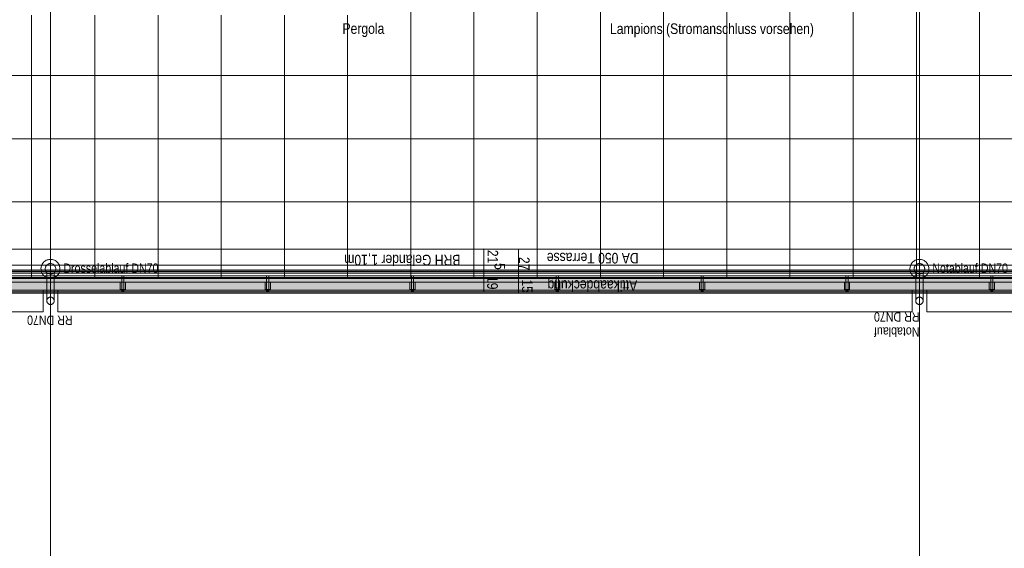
# Model space of a CAD drawing. Extents: x -620 to 300, y 62 to 1112.
# Tile 60 of 200: x -297 to -110, y 163 to 263. Entities that reach past the tile are written whole.
import ezdxf
from ezdxf.lldxf.tags import DXFTag

# ---------------------------------------------------------------- set-up
doc = ezdxf.new("R2010")
doc.units = 0
doc.layers.get('0').update_dxf_attribs({"lineweight": 13})
for name, color, linetype, lineweight, true_color in [('00_E_ST_Handlaufleuchte–Handlauf-Position', 7, 'Continuous', 5, 0x0000b2), ('30 -33 Aussenwände- 7 Fassade_ Elemente', 7, 'Continuous', 9, 0x00aacc), ('30 -34 Innenwände- 6 Elemente', 7, 'Continuous', 9, 0xff6633), ('30 -36 Dächer- 3 Dachbeläge', 7, 'Continuous', 15, 0x9999ff), ('30 -36 Dächer- 4 Dachbekleidungen', 7, 'Continuous', 9, 0xccccff), ('60- 61 allgemeine Ausstattung- 4 Terrassen', 9, 'Continuous', 9, 0x808080), ('70 -72 Beschriftung- 1 Beschriftung allgemein', 7, 'Continuous', 9, 0xff6633), ('70 -76 Bemaßung- 2 Allgemein', 9, 'Continuous', 5, 0x808080)]:
    doc.layers.add(name, color=color, linetype=linetype, lineweight=lineweight, true_color=true_color)
for name, color, linetype, lineweight in [('40 -41 Abwasser_Wasser_Gas- 1 Abwasser + sanitäre Anlagen', 7, 'Continuous', 9), ('40 -41 Abwasser_Wasser_Gas- 2 Wasser-1', 7, 'Continuous', 15), ('70 -71 Achsen- 1 Gebäudeachsen', 7, 'STRICHPUNKT2-A06CPVM0L0', 18)]:
    doc.layers.add(name, color=color, linetype=linetype, lineweight=lineweight)
doc.styles.get("Standard").update_dxf_attribs({"font": 'ARIALN.TTF'})
tags = doc.linetypes.add('grob-A06CPVLVL0', pattern=[14, 3, -8, 3]).pattern_tags.tags
tags[8:9] = [DXFTag(74, 4), DXFTag(75, 0), DXFTag(340, '0'), DXFTag(46, 0.0), DXFTag(50, 0.0), DXFTag(44, 0.0), DXFTag(45, 0.0)]
tags[6:7] = [DXFTag(74, 4), DXFTag(75, 0), DXFTag(340, '0'), DXFTag(46, 0.0), DXFTag(50, 0.0), DXFTag(44, 0.0), DXFTag(45, 0.0)]
tags[4:5] = [DXFTag(74, 4), DXFTag(75, 0), DXFTag(340, '0'), DXFTag(46, 0.0), DXFTag(50, 0.0), DXFTag(44, 0.0), DXFTag(45, 0.0)]
tags = doc.linetypes.add('STRICHPUNKT2-A06CPVM0L0', pattern=[12.7, 6.35, -3.175, 0, -3.175]).pattern_tags.tags
tags[10:11] = [DXFTag(74, 4), DXFTag(75, 0), DXFTag(340, '0'), DXFTag(46, 0.0), DXFTag(50, 0.0), DXFTag(44, 0.0), DXFTag(45, 0.0)]
tags[8:9] = [DXFTag(74, 4), DXFTag(75, 0), DXFTag(340, '0'), DXFTag(46, 0.0), DXFTag(50, 0.0), DXFTag(44, 0.0), DXFTag(45, 0.0)]
tags[6:7] = [DXFTag(74, 4), DXFTag(75, 0), DXFTag(340, '0'), DXFTag(46, 0.0), DXFTag(50, 0.0), DXFTag(44, 0.0), DXFTag(45, 0.0)]
tags[4:5] = [DXFTag(74, 4), DXFTag(75, 0), DXFTag(340, '0'), DXFTag(46, 0.0), DXFTag(50, 0.0), DXFTag(44, 0.0), DXFTag(45, 0.0)]

# ---------------------------------------------------------------- blocks, each defined once
blk = doc.blocks.new('Referenz-A06CPVM1L0')
at = {"layer": '30 -33 Aussenwände- 7 Fassade_ Elemente', "color": 0, "linetype": 'Continuous', "ltscale": 0.13}
for p, q in [((46.62, 211.81), (-463.98, 211.81)), ((-454.78, 211.81), (-292.58, 211.81)), ((-292.58, 211.81), (-292.58, 207.67)), ((-289.78, 211.81), (-127.58, 211.81)), ((-289.78, 207.67), (-289.78, 211.81)), ((-127.58, 211.81), (-127.58, 207.67)), ((-124.78, 211.81), (37.42, 211.81)), ((-124.78, 207.67), (-124.78, 211.81)), ((-292.58, 207.67), (-454.78, 207.67)), ((-127.58, 207.67), (-289.78, 207.67)), ((37.42, 207.67), (-124.78, 207.67))]:
    blk.add_line(p, q, dxfattribs=at)
at = {"layer": '30 -34 Innenwände- 6 Elemente', "color": 0, "linetype": 'Continuous', "ltscale": 0.13}
for p, q in [((-460.78, 215.01), (43.42, 215.01)), ((42.82, 215.61), (-460.18, 215.61)), ((44.42, 214.01), (-461.78, 214.01)), ((-463.98, 211.81), (46.62, 211.81))]:
    blk.add_line(p, q, dxfattribs=at)
at = {"layer": '30 -36 Dächer- 3 Dachbeläge', "color": 0, "linetype": 'Continuous', "ltscale": 0.15}
for p, q in [((44.22, 214.21), (-461.58, 214.21)), ((-464.58, 211.21), (47.22, 211.21))]:
    blk.add_line(p, q, dxfattribs=at)
at = {"layer": '30 -36 Dächer- 3 Dachbeläge', "color": 0, "lineweight": 9}
for p, q in [((-277.23, 211.91), (-277.63, 211.91)), ((-277.63, 211.91), (-277.63, 211.51)), ((-277.23, 211.51), (-277.23, 211.91)), ((-249.73, 211.91), (-250.13, 211.91)), ((-250.13, 211.91), (-250.13, 211.51)), ((-249.73, 211.51), (-249.73, 211.91)), ((-222.23, 211.91), (-222.63, 211.91)), ((-222.63, 211.91), (-222.63, 211.51)), ((-222.23, 211.51), (-222.23, 211.91)), ((-194.73, 211.91), (-195.13, 211.91)), ((-195.13, 211.91), (-195.13, 211.51)), ((-194.73, 211.51), (-194.73, 211.91)), ((-167.23, 211.91), (-167.63, 211.91)), ((-167.63, 211.91), (-167.63, 211.51)), ((-167.23, 211.51), (-167.23, 211.91)), ((-139.73, 211.91), (-140.13, 211.91)), ((-140.13, 211.91), (-140.13, 211.51)), ((-139.73, 211.51), (-139.73, 211.91)), ((-112.23, 211.91), (-112.63, 211.91)), ((-112.63, 211.91), (-112.63, 211.51)), ((-112.23, 211.51), (-112.23, 211.91))]:
    blk.add_line(p, q, dxfattribs=at)
at = {"layer": '30 -36 Dächer- 3 Dachbeläge', "color": 0, "lineweight": 0}
for points in [[(-461.58, 211.21), (-461.58, 214.21), (44.22, 211.21)], [(44.22, 211.21), (-461.58, 214.21), (44.22, 214.21)], [(-277.63, 211.91), (-277.23, 211.91), (-277.63, 211.51)], [(-277.63, 211.51), (-277.23, 211.91), (-277.23, 211.51)], [(-250.13, 211.91), (-249.73, 211.91), (-250.13, 211.51)], [(-250.13, 211.51), (-249.73, 211.91), (-249.73, 211.51)], [(-222.63, 211.91), (-222.23, 211.91), (-222.63, 211.51)], [(-222.63, 211.51), (-222.23, 211.91), (-222.23, 211.51)], [(-195.13, 211.91), (-194.73, 211.91), (-195.13, 211.51)], [(-195.13, 211.51), (-194.73, 211.91), (-194.73, 211.51)], [(-167.63, 211.91), (-167.23, 211.91), (-167.63, 211.51)], [(-167.63, 211.51), (-167.23, 211.91), (-167.23, 211.51)], [(-140.13, 211.91), (-139.73, 211.91), (-140.13, 211.51)], [(-140.13, 211.51), (-139.73, 211.91), (-139.73, 211.51)], [(-112.63, 211.91), (-112.23, 211.91), (-112.63, 211.51)], [(-112.63, 211.51), (-112.23, 211.91), (-112.23, 211.51)]]:
    blk.add_solid(points, dxfattribs=at)
at = {"layer": '30 -36 Dächer- 4 Dachbekleidungen', "color": 0, "linetype": 'Continuous', "ltscale": 0.13}
for p, q in [((43.12, 215.31), (-460.48, 215.31)), ((45.12, 213.31), (-462.48, 213.31)), ((-461.28, 214.51), (43.92, 214.51)), ((-277.93, 213.31), (-277.93, 211.91)), ((-277.23, 214.51), (-277.63, 214.51)), ((-277.63, 214.51), (-277.63, 213.31)), ((-277.63, 211.91), (-277.63, 213.31)), ((-277.23, 213.31), (-277.23, 214.51)), ((-277.23, 213.31), (-277.23, 211.91)), ((-276.93, 213.31), (-276.93, 211.91)), ((-250.43, 213.31), (-250.43, 211.91)), ((-249.73, 214.51), (-250.13, 214.51)), ((-250.13, 214.51), (-250.13, 213.31)), ((-250.13, 211.91), (-250.13, 213.31)), ((-249.73, 213.31), (-249.73, 214.51)), ((-249.73, 213.31), (-249.73, 211.91)), ((-249.43, 213.31), (-249.43, 211.91)), ((-222.93, 213.31), (-222.93, 211.91)), ((-222.23, 214.51), (-222.63, 214.51)), ((-222.63, 214.51), (-222.63, 213.31)), ((-222.63, 211.91), (-222.63, 213.31)), ((-222.23, 213.31), (-222.23, 214.51)), ((-222.23, 213.31), (-222.23, 211.91)), ((-221.93, 213.31), (-221.93, 211.91)), ((-195.43, 213.31), (-195.43, 211.91)), ((-194.73, 214.51), (-195.13, 214.51)), ((-195.13, 214.51), (-195.13, 213.31)), ((-195.13, 211.91), (-195.13, 213.31)), ((-194.73, 213.31), (-194.73, 214.51)), ((-194.73, 213.31), (-194.73, 211.91)), ((-194.43, 213.31), (-194.43, 211.91)), ((-167.93, 213.31), (-167.93, 211.91)), ((-167.23, 214.51), (-167.63, 214.51)), ((-167.63, 214.51), (-167.63, 213.31)), ((-167.63, 211.91), (-167.63, 213.31)), ((-167.23, 213.31), (-167.23, 214.51)), ((-167.23, 213.31), (-167.23, 211.91)), ((-166.93, 213.31), (-166.93, 211.91)), ((-140.43, 213.31), (-140.43, 211.91)), ((-139.73, 214.51), (-140.13, 214.51)), ((-140.13, 214.51), (-140.13, 213.31)), ((-140.13, 211.91), (-140.13, 213.31)), ((-139.73, 213.31), (-139.73, 214.51)), ((-139.73, 213.31), (-139.73, 211.91)), ((-139.43, 213.31), (-139.43, 211.91)), ((-112.93, 213.31), (-112.93, 211.91)), ((-112.23, 214.51), (-112.63, 214.51)), ((-112.63, 214.51), (-112.63, 213.31)), ((-112.63, 211.91), (-112.63, 213.31)), ((-112.23, 213.31), (-112.23, 214.51)), ((-112.23, 213.31), (-112.23, 211.91)), ((-111.93, 213.31), (-111.93, 211.91)), ((-464.28, 211.51), (46.92, 211.51)), ((-277.93, 211.91), (-277.63, 211.91)), ((-277.23, 211.91), (-277.63, 211.91)), ((-276.93, 211.91), (-277.23, 211.91)), ((-250.43, 211.91), (-250.13, 211.91)), ((-249.73, 211.91), (-250.13, 211.91)), ((-249.43, 211.91), (-249.73, 211.91)), ((-222.93, 211.91), (-222.63, 211.91)), ((-222.23, 211.91), (-222.63, 211.91)), ((-221.93, 211.91), (-222.23, 211.91)), ((-195.43, 211.91), (-195.13, 211.91)), ((-194.73, 211.91), (-195.13, 211.91)), ((-194.43, 211.91), (-194.73, 211.91)), ((-167.93, 211.91), (-167.63, 211.91)), ((-167.23, 211.91), (-167.63, 211.91)), ((-166.93, 211.91), (-167.23, 211.91)), ((-140.43, 211.91), (-140.13, 211.91)), ((-139.73, 211.91), (-140.13, 211.91)), ((-139.43, 211.91), (-139.73, 211.91)), ((-112.93, 211.91), (-112.63, 211.91)), ((-112.23, 211.91), (-112.63, 211.91)), ((-111.93, 211.91), (-112.23, 211.91))]:
    blk.add_line(p, q, dxfattribs=at)
at = {"layer": '40 -41 Abwasser_Wasser_Gas- 1 Abwasser + sanitäre Anlagen', "color": 0, "linetype": 'grob-A06CPVLVL0', "ltscale": 0.13}
for p, q in [((-291.18, 220.93), (-291.18, 215.84)), ((-126.18, 220.93), (-126.18, 215.84)), ((-291.88, 215.13), (-291.88, 209.77)), ((-290.48, 215.13), (-290.48, 209.77)), ((-126.88, 215.13), (-126.88, 209.77)), ((-125.48, 215.13), (-125.48, 209.77))]:
    blk.add_line(p, q, dxfattribs=at)
at = {"layer": '40 -41 Abwasser_Wasser_Gas- 1 Abwasser + sanitäre Anlagen', "color": 0, "linetype": 'Continuous', "lineweight": 5, "ltscale": 0.13}
for p, q in [((-291.18, 215.84), (-291.19, 215.9)), ((-291.19, 215.9), (-291.16, 215.9)), ((-291.16, 215.9), (-291.18, 215.84)), ((-126.18, 215.84), (-126.19, 215.9)), ((-126.19, 215.9), (-126.16, 215.9)), ((-126.16, 215.9), (-126.18, 215.84))]:
    blk.add_line(p, q, dxfattribs=at)
at = {"layer": '40 -41 Abwasser_Wasser_Gas- 1 Abwasser + sanitäre Anlagen', "color": 0, "lineweight": 0}
for points in [[(-291.18, 215.84), (-291.19, 215.9), (-291.18, 215.9)], [(-291.18, 215.84), (-291.18, 215.9), (-291.16, 215.9)], [(-126.18, 215.84), (-126.19, 215.9), (-126.18, 215.9)], [(-126.18, 215.84), (-126.18, 215.9), (-126.16, 215.9)]]:
    blk.add_solid(points, dxfattribs=at)
at = {"layer": '40 -41 Abwasser_Wasser_Gas- 2 Wasser-1', "color": 0, "linetype": 'Continuous', "ltscale": 0.15}
for p, q in [((-291.18, 215.84), (-291.18, 219.68)), ((-126.18, 215.84), (-126.18, 219.68)), ((-292.74, 216.74), (-292.64, 216.89)), ((-292.64, 216.89), (-292.53, 217.03)), ((-292.53, 217.03), (-292.41, 217.15)), ((-292.41, 217.15), (-292.27, 217.27)), ((-292.27, 217.27), (-292.13, 217.37)), ((-292.13, 217.37), (-291.97, 217.46)), ((-291.97, 217.46), (-291.81, 217.53)), ((-291.81, 217.53), (-291.64, 217.58)), ((-291.64, 217.58), (-291.47, 217.62)), ((-291.47, 217.62), (-291.29, 217.64)), ((-291.29, 217.64), (-291.12, 217.64)), ((-291.12, 217.64), (-290.94, 217.63)), ((-290.94, 217.63), (-290.77, 217.59)), ((-290.77, 217.59), (-290.6, 217.55)), ((-290.6, 217.55), (-290.43, 217.48)), ((-290.43, 217.48), (-290.28, 217.4)), ((-290.28, 217.4), (-290.13, 217.3)), ((-290.13, 217.3), (-289.99, 217.19)), ((-289.99, 217.19), (-289.86, 217.07)), ((-289.86, 217.07), (-289.75, 216.94)), ((-289.75, 216.94), (-289.65, 216.79)), ((-127.74, 216.74), (-127.64, 216.89)), ((-127.64, 216.89), (-127.53, 217.03)), ((-127.53, 217.03), (-127.41, 217.15)), ((-127.41, 217.15), (-127.27, 217.27)), ((-127.27, 217.27), (-127.13, 217.37)), ((-127.13, 217.37), (-126.97, 217.46)), ((-126.97, 217.46), (-126.81, 217.53)), ((-126.81, 217.53), (-126.64, 217.58)), ((-126.64, 217.58), (-126.47, 217.62)), ((-126.47, 217.62), (-126.29, 217.64)), ((-126.29, 217.64), (-126.12, 217.64)), ((-126.12, 217.64), (-125.94, 217.63)), ((-125.94, 217.63), (-125.77, 217.59)), ((-125.77, 217.59), (-125.6, 217.55)), ((-125.6, 217.55), (-125.43, 217.48)), ((-125.43, 217.48), (-125.28, 217.4)), ((-125.28, 217.4), (-125.13, 217.3)), ((-125.13, 217.3), (-124.99, 217.19)), ((-124.99, 217.19), (-124.86, 217.07)), ((-124.86, 217.07), (-124.75, 216.94)), ((-124.75, 216.94), (-124.65, 216.79)), ((-292.98, 215.9), (-292.96, 216.08)), ((-292.97, 215.72), (-292.98, 215.9)), ((-292.95, 215.55), (-292.97, 215.72)), ((-292.96, 216.08), (-292.93, 216.25)), ((-292.91, 215.38), (-292.95, 215.55)), ((-292.93, 216.25), (-292.88, 216.42)), ((-292.86, 215.21), (-292.91, 215.38)), ((-292.88, 216.42), (-292.82, 216.58)), ((-292.79, 215.04), (-292.86, 215.21)), ((-292.82, 216.58), (-292.74, 216.74)), ((-292.7, 214.89), (-292.79, 215.04)), ((-292.18, 215.87), (-292.17, 215.97)), ((-292.17, 215.78), (-292.18, 215.87)), ((-292.17, 215.97), (-292.15, 216.07)), ((-292.16, 215.68), (-292.17, 215.78)), ((-292.14, 215.58), (-292.16, 215.68)), ((-292.15, 216.07), (-292.12, 216.16)), ((-292.11, 215.49), (-292.14, 215.58)), ((-292.12, 216.16), (-292.09, 216.25)), ((-292.07, 215.4), (-292.11, 215.49)), ((-292.09, 216.25), (-292.04, 216.34)), ((-292.03, 215.31), (-292.07, 215.4)), ((-292.04, 216.34), (-291.99, 216.42)), ((-291.97, 215.23), (-292.03, 215.31)), ((-291.99, 216.42), (-291.93, 216.5)), ((-291.91, 215.16), (-291.97, 215.23)), ((-291.93, 216.5), (-291.86, 216.57)), ((-291.84, 215.09), (-291.91, 215.16)), ((-291.86, 216.57), (-291.79, 216.63)), ((-291.76, 215.03), (-291.84, 215.09)), ((-291.79, 216.63), (-291.7, 216.69)), ((-291.68, 214.97), (-291.76, 215.03)), ((-291.7, 216.69), (-291.62, 216.74)), ((-291.62, 216.74), (-291.53, 216.78)), ((-291.53, 216.78), (-291.44, 216.81)), ((-291.44, 216.81), (-291.34, 216.83)), ((-291.34, 216.83), (-291.24, 216.84)), ((-291.24, 216.84), (-291.14, 216.84)), ((-291.14, 216.84), (-291.05, 216.83)), ((-291.05, 216.83), (-290.95, 216.81)), ((-290.95, 216.81), (-290.85, 216.79)), ((-290.85, 216.79), (-290.76, 216.75)), ((-290.76, 216.75), (-290.68, 216.71)), ((-290.68, 216.71), (-290.59, 216.65)), ((-290.57, 215.05), (-290.65, 214.99)), ((-290.59, 216.65), (-290.52, 216.59)), ((-290.49, 215.11), (-290.57, 215.05)), ((-290.52, 216.59), (-290.45, 216.52)), ((-290.42, 215.18), (-290.49, 215.11)), ((-290.45, 216.52), (-290.38, 216.45)), ((-290.36, 215.26), (-290.42, 215.18)), ((-290.38, 216.45), (-290.33, 216.37)), ((-290.31, 215.34), (-290.36, 215.26)), ((-290.33, 216.37), (-290.28, 216.28)), ((-290.27, 215.43), (-290.31, 215.34)), ((-290.28, 216.28), (-290.24, 216.19)), ((-290.23, 215.52), (-290.27, 215.43)), ((-290.24, 216.19), (-290.21, 216.1)), ((-290.2, 215.61), (-290.23, 215.52)), ((-290.21, 216.1), (-290.19, 216)), ((-290.18, 215.71), (-290.2, 215.61)), ((-290.19, 216), (-290.18, 215.91)), ((-290.18, 215.91), (-290.18, 215.81)), ((-290.18, 215.81), (-290.18, 215.71)), ((-289.65, 216.79), (-289.56, 216.64)), ((-289.54, 215.1), (-289.62, 214.94)), ((-289.56, 216.64), (-289.49, 216.48)), ((-289.47, 215.26), (-289.54, 215.1)), ((-289.49, 216.48), (-289.44, 216.31)), ((-289.42, 215.43), (-289.47, 215.26)), ((-289.44, 216.31), (-289.4, 216.13)), ((-289.39, 215.61), (-289.42, 215.43)), ((-289.4, 216.13), (-289.38, 215.96)), ((-289.38, 215.78), (-289.39, 215.61)), ((-289.38, 215.96), (-289.38, 215.78)), ((-127.98, 215.9), (-127.96, 216.08)), ((-127.97, 215.72), (-127.98, 215.9)), ((-127.95, 215.55), (-127.97, 215.72)), ((-127.96, 216.08), (-127.93, 216.25)), ((-127.91, 215.38), (-127.95, 215.55)), ((-127.93, 216.25), (-127.88, 216.42)), ((-127.86, 215.21), (-127.91, 215.38)), ((-127.88, 216.42), (-127.82, 216.58)), ((-127.79, 215.04), (-127.86, 215.21)), ((-127.82, 216.58), (-127.74, 216.74)), ((-127.7, 214.89), (-127.79, 215.04)), ((-127.18, 215.87), (-127.17, 215.97)), ((-127.17, 215.78), (-127.18, 215.87)), ((-127.17, 215.97), (-127.15, 216.07)), ((-127.16, 215.68), (-127.17, 215.78)), ((-127.14, 215.58), (-127.16, 215.68)), ((-127.15, 216.07), (-127.12, 216.16)), ((-127.11, 215.49), (-127.14, 215.58)), ((-127.12, 216.16), (-127.09, 216.25)), ((-127.07, 215.4), (-127.11, 215.49)), ((-127.09, 216.25), (-127.04, 216.34)), ((-127.03, 215.31), (-127.07, 215.4)), ((-127.04, 216.34), (-126.99, 216.42)), ((-126.97, 215.23), (-127.03, 215.31)), ((-126.99, 216.42), (-126.93, 216.5)), ((-126.91, 215.16), (-126.97, 215.23)), ((-126.93, 216.5), (-126.86, 216.57)), ((-126.84, 215.09), (-126.91, 215.16)), ((-126.86, 216.57), (-126.79, 216.63)), ((-126.76, 215.03), (-126.84, 215.09)), ((-126.79, 216.63), (-126.7, 216.69)), ((-126.68, 214.97), (-126.76, 215.03)), ((-126.7, 216.69), (-126.62, 216.74)), ((-126.62, 216.74), (-126.53, 216.78)), ((-126.53, 216.78), (-126.44, 216.81)), ((-126.44, 216.81), (-126.34, 216.83)), ((-126.34, 216.83), (-126.24, 216.84)), ((-126.24, 216.84), (-126.14, 216.84)), ((-126.14, 216.84), (-126.05, 216.83)), ((-126.05, 216.83), (-125.95, 216.81)), ((-125.95, 216.81), (-125.85, 216.79)), ((-125.85, 216.79), (-125.76, 216.75)), ((-125.76, 216.75), (-125.68, 216.71)), ((-125.68, 216.71), (-125.59, 216.65)), ((-125.57, 215.05), (-125.65, 214.99)), ((-125.59, 216.65), (-125.52, 216.59)), ((-125.49, 215.11), (-125.57, 215.05)), ((-125.52, 216.59), (-125.45, 216.52)), ((-125.42, 215.18), (-125.49, 215.11)), ((-125.45, 216.52), (-125.38, 216.45)), ((-125.36, 215.26), (-125.42, 215.18)), ((-125.38, 216.45), (-125.33, 216.37)), ((-125.31, 215.34), (-125.36, 215.26)), ((-125.33, 216.37), (-125.28, 216.28)), ((-125.27, 215.43), (-125.31, 215.34)), ((-125.28, 216.28), (-125.24, 216.19)), ((-125.23, 215.52), (-125.27, 215.43)), ((-125.24, 216.19), (-125.21, 216.1)), ((-125.2, 215.61), (-125.23, 215.52)), ((-125.21, 216.1), (-125.19, 216)), ((-125.18, 215.71), (-125.2, 215.61)), ((-125.19, 216), (-125.18, 215.91)), ((-125.18, 215.91), (-125.18, 215.81)), ((-125.18, 215.81), (-125.18, 215.71)), ((-124.65, 216.79), (-124.56, 216.64)), ((-124.54, 215.1), (-124.62, 214.94)), ((-124.56, 216.64), (-124.49, 216.48)), ((-124.47, 215.26), (-124.54, 215.1)), ((-124.49, 216.48), (-124.44, 216.31)), ((-124.42, 215.43), (-124.47, 215.26)), ((-124.44, 216.31), (-124.4, 216.13)), ((-124.39, 215.61), (-124.42, 215.43)), ((-124.4, 216.13), (-124.38, 215.96)), ((-124.38, 215.78), (-124.39, 215.61)), ((-124.38, 215.96), (-124.38, 215.78)), ((-292.6, 214.75), (-292.7, 214.89)), ((-292.49, 214.61), (-292.6, 214.75)), ((-292.36, 214.49), (-292.49, 214.61)), ((-292.22, 214.38), (-292.36, 214.49)), ((-292.08, 214.28), (-292.22, 214.38)), ((-291.92, 214.2), (-292.08, 214.28)), ((-291.75, 214.14), (-291.92, 214.2)), ((-291.59, 214.09), (-291.75, 214.14)), ((-291.59, 214.93), (-291.68, 214.97)), ((-291.5, 214.89), (-291.59, 214.93)), ((-291.41, 214.06), (-291.59, 214.09)), ((-291.4, 214.87), (-291.5, 214.89)), ((-291.24, 214.04), (-291.41, 214.06)), ((-291.31, 214.85), (-291.4, 214.87)), ((-291.21, 214.84), (-291.31, 214.85)), ((-291.06, 214.04), (-291.24, 214.04)), ((-291.11, 214.84), (-291.21, 214.84)), ((-291.01, 214.85), (-291.11, 214.84)), ((-290.88, 214.07), (-291.06, 214.04)), ((-290.92, 214.88), (-291.01, 214.85)), ((-290.82, 214.91), (-290.92, 214.88)), ((-290.71, 214.1), (-290.88, 214.07)), ((-290.73, 214.94), (-290.82, 214.91)), ((-290.65, 214.99), (-290.73, 214.94)), ((-290.54, 214.16), (-290.71, 214.1)), ((-290.38, 214.23), (-290.54, 214.16)), ((-290.23, 214.31), (-290.38, 214.23)), ((-290.08, 214.41), (-290.23, 214.31)), ((-289.95, 214.53), (-290.08, 214.41)), ((-289.82, 214.65), (-289.95, 214.53)), ((-289.71, 214.79), (-289.82, 214.65)), ((-289.62, 214.94), (-289.71, 214.79)), ((-127.6, 214.75), (-127.7, 214.89)), ((-127.49, 214.61), (-127.6, 214.75)), ((-127.36, 214.49), (-127.49, 214.61)), ((-127.22, 214.38), (-127.36, 214.49)), ((-127.08, 214.28), (-127.22, 214.38)), ((-126.92, 214.2), (-127.08, 214.28)), ((-126.75, 214.14), (-126.92, 214.2)), ((-126.59, 214.09), (-126.75, 214.14)), ((-126.59, 214.93), (-126.68, 214.97)), ((-126.5, 214.89), (-126.59, 214.93)), ((-126.41, 214.06), (-126.59, 214.09)), ((-126.4, 214.87), (-126.5, 214.89)), ((-126.24, 214.04), (-126.41, 214.06)), ((-126.31, 214.85), (-126.4, 214.87)), ((-126.21, 214.84), (-126.31, 214.85)), ((-126.06, 214.04), (-126.24, 214.04)), ((-126.11, 214.84), (-126.21, 214.84)), ((-126.01, 214.85), (-126.11, 214.84)), ((-125.88, 214.07), (-126.06, 214.04)), ((-125.92, 214.88), (-126.01, 214.85)), ((-125.82, 214.91), (-125.92, 214.88)), ((-125.71, 214.1), (-125.88, 214.07)), ((-125.73, 214.94), (-125.82, 214.91)), ((-125.65, 214.99), (-125.73, 214.94)), ((-125.54, 214.16), (-125.71, 214.1)), ((-125.38, 214.23), (-125.54, 214.16)), ((-125.23, 214.31), (-125.38, 214.23)), ((-125.08, 214.41), (-125.23, 214.31)), ((-124.95, 214.53), (-125.08, 214.41)), ((-124.82, 214.65), (-124.95, 214.53)), ((-124.71, 214.79), (-124.82, 214.65)), ((-124.62, 214.94), (-124.71, 214.79)), ((-291.88, 209.8), (-291.87, 209.87)), ((-291.88, 209.8), (-291.87, 209.87)), ((-291.87, 209.73), (-291.88, 209.8)), ((-291.87, 209.73), (-291.88, 209.8)), ((-291.87, 209.87), (-291.86, 209.93)), ((-291.87, 209.87), (-291.86, 209.93)), ((-291.87, 209.66), (-291.87, 209.73)), ((-291.87, 209.66), (-291.87, 209.73)), ((-291.85, 209.59), (-291.87, 209.66)), ((-291.85, 209.59), (-291.87, 209.66)), ((-291.86, 209.93), (-291.84, 210)), ((-291.86, 209.93), (-291.84, 210)), ((-291.83, 209.53), (-291.85, 209.59)), ((-291.83, 209.53), (-291.85, 209.59)), ((-291.84, 210), (-291.81, 210.06)), ((-291.84, 210), (-291.81, 210.06)), ((-291.8, 209.46), (-291.83, 209.53)), ((-291.8, 209.46), (-291.83, 209.53)), ((-291.81, 210.06), (-291.78, 210.12)), ((-291.81, 210.06), (-291.78, 210.12)), ((-291.77, 209.4), (-291.8, 209.46)), ((-291.77, 209.4), (-291.8, 209.46)), ((-291.78, 210.12), (-291.75, 210.18)), ((-291.78, 210.12), (-291.75, 210.18)), ((-291.73, 209.35), (-291.77, 209.4)), ((-291.73, 209.35), (-291.77, 209.4)), ((-291.75, 210.18), (-291.7, 210.24)), ((-291.75, 210.18), (-291.7, 210.24)), ((-291.7, 210.24), (-291.65, 210.28)), ((-291.7, 210.24), (-291.65, 210.28)), ((-291.65, 210.28), (-291.6, 210.33)), ((-291.65, 210.28), (-291.6, 210.33)), ((-291.6, 210.33), (-291.55, 210.37)), ((-291.6, 210.33), (-291.55, 210.37)), ((-291.55, 210.37), (-291.49, 210.4)), ((-291.55, 210.37), (-291.49, 210.4)), ((-291.49, 210.4), (-291.42, 210.43)), ((-291.49, 210.4), (-291.42, 210.43)), ((-291.42, 210.43), (-291.36, 210.45)), ((-291.42, 210.43), (-291.36, 210.45)), ((-291.36, 210.45), (-291.29, 210.46)), ((-291.36, 210.45), (-291.29, 210.46)), ((-291.29, 210.46), (-291.22, 210.47)), ((-291.29, 210.46), (-291.22, 210.47)), ((-291.22, 210.47), (-291.15, 210.47)), ((-291.22, 210.47), (-291.15, 210.47)), ((-291.15, 210.47), (-291.08, 210.47)), ((-291.15, 210.47), (-291.08, 210.47)), ((-291.08, 210.47), (-291.02, 210.46)), ((-291.08, 210.47), (-291.02, 210.46)), ((-291.02, 210.46), (-290.95, 210.44)), ((-291.02, 210.46), (-290.95, 210.44)), ((-290.95, 210.44), (-290.89, 210.41)), ((-290.95, 210.44), (-290.89, 210.41)), ((-290.89, 210.41), (-290.83, 210.38)), ((-290.89, 210.41), (-290.83, 210.38)), ((-290.83, 210.38), (-290.77, 210.34)), ((-290.83, 210.38), (-290.77, 210.34)), ((-290.77, 210.34), (-290.71, 210.3)), ((-290.77, 210.34), (-290.71, 210.3)), ((-290.71, 210.3), (-290.67, 210.25)), ((-290.71, 210.3), (-290.67, 210.25)), ((-290.67, 210.25), (-290.62, 210.2)), ((-290.67, 210.25), (-290.62, 210.2)), ((-290.62, 210.2), (-290.58, 210.14)), ((-290.62, 210.2), (-290.58, 210.14)), ((-290.57, 209.42), (-290.61, 209.37)), ((-290.57, 209.42), (-290.61, 209.37)), ((-290.58, 210.14), (-290.55, 210.08)), ((-290.58, 210.14), (-290.55, 210.08)), ((-290.54, 209.48), (-290.57, 209.42)), ((-290.54, 209.48), (-290.57, 209.42)), ((-290.55, 210.08), (-290.52, 210.02)), ((-290.55, 210.08), (-290.52, 210.02)), ((-290.51, 209.55), (-290.54, 209.48)), ((-290.51, 209.55), (-290.54, 209.48)), ((-290.52, 210.02), (-290.5, 209.95)), ((-290.52, 210.02), (-290.5, 209.95)), ((-290.49, 209.61), (-290.51, 209.55)), ((-290.49, 209.61), (-290.51, 209.55)), ((-290.5, 209.95), (-290.49, 209.89)), ((-290.5, 209.95), (-290.49, 209.89)), ((-290.49, 209.89), (-290.48, 209.82)), ((-290.49, 209.89), (-290.48, 209.82)), ((-290.48, 209.68), (-290.49, 209.61)), ((-290.48, 209.68), (-290.49, 209.61)), ((-290.48, 209.82), (-290.48, 209.75)), ((-290.48, 209.82), (-290.48, 209.75)), ((-290.48, 209.75), (-290.48, 209.68)), ((-290.48, 209.75), (-290.48, 209.68)), ((-126.88, 209.8), (-126.87, 209.87)), ((-126.88, 209.8), (-126.87, 209.87)), ((-126.87, 209.73), (-126.88, 209.8)), ((-126.87, 209.73), (-126.88, 209.8)), ((-126.87, 209.87), (-126.86, 209.93)), ((-126.87, 209.87), (-126.86, 209.93)), ((-126.87, 209.66), (-126.87, 209.73)), ((-126.87, 209.66), (-126.87, 209.73)), ((-126.85, 209.59), (-126.87, 209.66)), ((-126.85, 209.59), (-126.87, 209.66)), ((-126.86, 209.93), (-126.84, 210)), ((-126.86, 209.93), (-126.84, 210)), ((-126.83, 209.53), (-126.85, 209.59)), ((-126.83, 209.53), (-126.85, 209.59)), ((-126.84, 210), (-126.81, 210.06)), ((-126.84, 210), (-126.81, 210.06)), ((-126.8, 209.46), (-126.83, 209.53)), ((-126.8, 209.46), (-126.83, 209.53)), ((-126.81, 210.06), (-126.78, 210.12)), ((-126.81, 210.06), (-126.78, 210.12)), ((-126.77, 209.4), (-126.8, 209.46)), ((-126.77, 209.4), (-126.8, 209.46)), ((-126.78, 210.12), (-126.75, 210.18)), ((-126.78, 210.12), (-126.75, 210.18)), ((-126.73, 209.35), (-126.77, 209.4)), ((-126.73, 209.35), (-126.77, 209.4)), ((-126.75, 210.18), (-126.7, 210.24)), ((-126.75, 210.18), (-126.7, 210.24)), ((-126.7, 210.24), (-126.65, 210.28)), ((-126.7, 210.24), (-126.65, 210.28)), ((-126.65, 210.28), (-126.6, 210.33)), ((-126.65, 210.28), (-126.6, 210.33)), ((-126.6, 210.33), (-126.55, 210.37)), ((-126.6, 210.33), (-126.55, 210.37)), ((-126.55, 210.37), (-126.49, 210.4)), ((-126.55, 210.37), (-126.49, 210.4)), ((-126.49, 210.4), (-126.42, 210.43)), ((-126.49, 210.4), (-126.42, 210.43)), ((-126.42, 210.43), (-126.36, 210.45)), ((-126.42, 210.43), (-126.36, 210.45)), ((-126.36, 210.45), (-126.29, 210.46)), ((-126.36, 210.45), (-126.29, 210.46)), ((-126.29, 210.46), (-126.22, 210.47)), ((-126.29, 210.46), (-126.22, 210.47)), ((-126.22, 210.47), (-126.15, 210.47)), ((-126.22, 210.47), (-126.15, 210.47)), ((-126.18, 209.77), (-126.18, 205.93)), ((-126.18, 209.77), (-126.18, 205.93)), ((-126.15, 210.47), (-126.08, 210.47)), ((-126.15, 210.47), (-126.08, 210.47)), ((-126.08, 210.47), (-126.02, 210.46)), ((-126.08, 210.47), (-126.02, 210.46)), ((-126.02, 210.46), (-125.95, 210.44)), ((-126.02, 210.46), (-125.95, 210.44)), ((-125.95, 210.44), (-125.89, 210.41)), ((-125.95, 210.44), (-125.89, 210.41)), ((-125.89, 210.41), (-125.83, 210.38)), ((-125.89, 210.41), (-125.83, 210.38)), ((-125.83, 210.38), (-125.77, 210.34)), ((-125.83, 210.38), (-125.77, 210.34)), ((-125.77, 210.34), (-125.71, 210.3)), ((-125.77, 210.34), (-125.71, 210.3)), ((-125.71, 210.3), (-125.67, 210.25)), ((-125.71, 210.3), (-125.67, 210.25)), ((-125.67, 210.25), (-125.62, 210.2)), ((-125.67, 210.25), (-125.62, 210.2)), ((-125.62, 210.2), (-125.58, 210.14)), ((-125.62, 210.2), (-125.58, 210.14)), ((-125.57, 209.42), (-125.61, 209.37)), ((-125.57, 209.42), (-125.61, 209.37)), ((-125.58, 210.14), (-125.55, 210.08)), ((-125.58, 210.14), (-125.55, 210.08)), ((-125.54, 209.48), (-125.57, 209.42)), ((-125.54, 209.48), (-125.57, 209.42)), ((-125.55, 210.08), (-125.52, 210.02)), ((-125.55, 210.08), (-125.52, 210.02)), ((-125.51, 209.55), (-125.54, 209.48)), ((-125.51, 209.55), (-125.54, 209.48)), ((-125.52, 210.02), (-125.5, 209.95)), ((-125.52, 210.02), (-125.5, 209.95)), ((-125.49, 209.61), (-125.51, 209.55)), ((-125.49, 209.61), (-125.51, 209.55)), ((-125.5, 209.95), (-125.49, 209.89)), ((-125.5, 209.95), (-125.49, 209.89)), ((-125.49, 209.89), (-125.48, 209.82)), ((-125.49, 209.89), (-125.48, 209.82)), ((-125.48, 209.68), (-125.49, 209.61)), ((-125.48, 209.68), (-125.49, 209.61)), ((-125.48, 209.82), (-125.48, 209.75)), ((-125.48, 209.82), (-125.48, 209.75)), ((-125.48, 209.75), (-125.48, 209.68)), ((-125.48, 209.75), (-125.48, 209.68)), ((-291.69, 209.3), (-291.73, 209.35)), ((-291.69, 209.3), (-291.73, 209.35)), ((-291.64, 209.25), (-291.69, 209.3)), ((-291.64, 209.25), (-291.69, 209.3)), ((-291.58, 209.2), (-291.64, 209.25)), ((-291.58, 209.2), (-291.64, 209.25)), ((-291.53, 209.17), (-291.58, 209.2)), ((-291.53, 209.17), (-291.58, 209.2)), ((-291.47, 209.14), (-291.53, 209.17)), ((-291.47, 209.14), (-291.53, 209.17)), ((-291.4, 209.11), (-291.47, 209.14)), ((-291.4, 209.11), (-291.47, 209.14)), ((-291.34, 209.09), (-291.4, 209.11)), ((-291.34, 209.09), (-291.4, 209.11)), ((-291.27, 209.08), (-291.34, 209.09)), ((-291.27, 209.08), (-291.34, 209.09)), ((-291.2, 209.07), (-291.27, 209.08)), ((-291.2, 209.07), (-291.27, 209.08)), ((-291.13, 209.08), (-291.2, 209.07)), ((-291.13, 209.08), (-291.2, 209.07)), ((-291.06, 209.08), (-291.13, 209.08)), ((-291.06, 209.08), (-291.13, 209.08)), ((-291, 209.1), (-291.06, 209.08)), ((-291, 209.1), (-291.06, 209.08)), ((-290.93, 209.12), (-291, 209.1)), ((-290.93, 209.12), (-291, 209.1)), ((-290.87, 209.15), (-290.93, 209.12)), ((-290.87, 209.15), (-290.93, 209.12)), ((-290.81, 209.18), (-290.87, 209.15)), ((-290.81, 209.18), (-290.87, 209.15)), ((-290.75, 209.22), (-290.81, 209.18)), ((-290.75, 209.22), (-290.81, 209.18)), ((-290.7, 209.26), (-290.75, 209.22)), ((-290.7, 209.26), (-290.75, 209.22)), ((-290.65, 209.31), (-290.7, 209.26)), ((-290.65, 209.31), (-290.7, 209.26)), ((-290.61, 209.37), (-290.65, 209.31)), ((-290.61, 209.37), (-290.65, 209.31)), ((-126.69, 209.3), (-126.73, 209.35)), ((-126.69, 209.3), (-126.73, 209.35)), ((-126.64, 209.25), (-126.69, 209.3)), ((-126.64, 209.25), (-126.69, 209.3)), ((-126.58, 209.2), (-126.64, 209.25)), ((-126.58, 209.2), (-126.64, 209.25)), ((-126.53, 209.17), (-126.58, 209.2)), ((-126.53, 209.17), (-126.58, 209.2)), ((-126.47, 209.14), (-126.53, 209.17)), ((-126.47, 209.14), (-126.53, 209.17)), ((-126.4, 209.11), (-126.47, 209.14)), ((-126.4, 209.11), (-126.47, 209.14)), ((-126.34, 209.09), (-126.4, 209.11)), ((-126.34, 209.09), (-126.4, 209.11)), ((-126.27, 209.08), (-126.34, 209.09)), ((-126.27, 209.08), (-126.34, 209.09)), ((-126.2, 209.07), (-126.27, 209.08)), ((-126.2, 209.07), (-126.27, 209.08)), ((-126.13, 209.08), (-126.2, 209.07)), ((-126.13, 209.08), (-126.2, 209.07)), ((-126.06, 209.08), (-126.13, 209.08)), ((-126.06, 209.08), (-126.13, 209.08)), ((-126, 209.1), (-126.06, 209.08)), ((-126, 209.1), (-126.06, 209.08)), ((-125.93, 209.12), (-126, 209.1)), ((-125.93, 209.12), (-126, 209.1)), ((-125.87, 209.15), (-125.93, 209.12)), ((-125.87, 209.15), (-125.93, 209.12)), ((-125.81, 209.18), (-125.87, 209.15)), ((-125.81, 209.18), (-125.87, 209.15)), ((-125.75, 209.22), (-125.81, 209.18)), ((-125.75, 209.22), (-125.81, 209.18)), ((-125.7, 209.26), (-125.75, 209.22)), ((-125.7, 209.26), (-125.75, 209.22)), ((-125.65, 209.31), (-125.7, 209.26)), ((-125.65, 209.31), (-125.7, 209.26)), ((-125.61, 209.37), (-125.65, 209.31)), ((-125.61, 209.37), (-125.65, 209.31))]:
    blk.add_line(p, q, dxfattribs=at)
at = {"layer": '60- 61 allgemeine Ausstattung- 4 Terrassen', "color": 0}
for p, q in [((-222.76, 214.01), (-222.76, 450.21)), ((-210.76, 214.01), (-210.76, 450.21)), ((-198.76, 214.01), (-198.76, 450.21)), ((-186.76, 214.01), (-186.76, 450.21)), ((-174.76, 214.01), (-174.76, 450.21)), ((-162.76, 214.01), (-162.76, 450.21)), ((-150.76, 214.01), (-150.76, 450.21)), ((-138.76, 214.01), (-138.76, 450.21)), ((-126.76, 214.01), (-126.76, 450.21)), ((-114.76, 214.01), (-114.76, 450.21)), ((-294.76, 214.01), (-294.76, 264.01)), ((-282.76, 214.01), (-282.76, 264.01)), ((-270.76, 214.01), (-270.76, 264.01)), ((-258.76, 214.01), (-258.76, 264.01)), ((-246.76, 214.01), (-246.76, 264.01)), ((-234.76, 214.01), (-234.76, 264.01)), ((-469.78, 252.55), (44.42, 252.55)), ((-469.78, 240.55), (44.42, 240.55)), ((-469.78, 228.55), (44.42, 228.55)), ((-461.78, 216.55), (44.42, 216.55)), ((-461.78, 214.01), (44.42, 214.01))]:
    blk.add_line(p, q, dxfattribs=at)
at = {"layer": '70 -71 Achsen- 1 Gebäudeachsen', "color": 0, "linetype": 'STRICHPUNKT2-A06CPVM0L0', "ltscale": 0.18}
for p, q in [((-291.18, 1084.55), (-291.18, 85.11)), ((-126.18, 1084.55), (-126.18, 85.11)), ((-539.61, 219.61), (75.88, 219.61))]:
    blk.add_line(p, q, dxfattribs=at)
at = {"layer": '70 -72 Beschriftung- 1 Beschriftung allgemein', "color": 0, "linetype": 'Continuous', "ltscale": 0.13}
blk.add_line((-126.18, 209.77), (-126.18, 197.59), dxfattribs=at)
at = {"layer": '70 -72 Beschriftung- 1 Beschriftung allgemein', "color": 0, "linetype": 'Continuous', "lineweight": 5, "ltscale": 0.13}
for p, q in [((-126.18, 197.59), (-126.19, 197.65)), ((-126.19, 197.65), (-126.16, 197.65)), ((-126.16, 197.65), (-126.18, 197.59))]:
    blk.add_line(p, q, dxfattribs=at)
at = {"layer": '70 -72 Beschriftung- 1 Beschriftung allgemein', "color": 0, "lineweight": 0}
for points in [[(-126.18, 197.59), (-126.19, 197.65), (-126.18, 197.65)], [(-126.18, 197.59), (-126.18, 197.65), (-126.16, 197.65)]]:
    blk.add_solid(points, dxfattribs=at)
at = {"layer": '70 -76 Bemaßung- 2 Allgemein', "color": 0, "linetype": 'Continuous', "ltscale": 0.13}
for p, q in [((-208.96, 219.61), (-208.9, 219.61)), ((-208.94, 219.62), (-208.91, 219.6)), ((-208.92, 219.62), (-208.92, 219.59)), ((-208.92, 219.59), (-208.92, 215.33)), ((-202.36, 219.61), (-202.3, 219.61)), ((-202.33, 219.62), (-202.31, 219.6)), ((-202.32, 219.62), (-202.32, 219.59)), ((-202.32, 219.59), (-202.32, 214.23)), ((-208.94, 215.32), (-208.91, 215.3)), ((-208.91, 215.3), (-208.94, 215.32)), ((-208.92, 215.31), (-208.94, 215.31)), ((-208.92, 215.31), (-208.94, 215.31)), ((-208.92, 215.3), (-208.92, 215.33)), ((-208.92, 215.32), (-208.92, 215.29)), ((-208.92, 215.29), (-208.92, 211.53)), ((-202.36, 214.21), (-202.3, 214.21)), ((-202.36, 214.21), (-202.3, 214.21)), ((-202.33, 214.22), (-202.31, 214.2)), ((-202.31, 214.2), (-202.33, 214.22)), ((-202.32, 214.2), (-202.32, 214.23)), ((-202.32, 214.22), (-202.32, 214.19)), ((-202.32, 214.19), (-202.32, 211.23)), ((-208.96, 211.51), (-208.9, 211.51)), ((-208.91, 211.5), (-208.94, 211.52)), ((-208.92, 211.5), (-208.92, 211.53)), ((-202.36, 211.21), (-202.3, 211.21)), ((-202.31, 211.2), (-202.33, 211.22)), ((-202.32, 211.2), (-202.32, 211.23))]:
    blk.add_line(p, q, dxfattribs=at)
at = {"layer": '60- 61 allgemeine Ausstattung- 4 Terrassen', "color": 0, "linetype": 'Continuous', "ltscale": 0.13, "char_height": 2.0138, "attachment_point": 1}
for s, insert in [('{\\fArial Narrow;Pergola}', (-235.73, 262.47)), ('{\\fArial Narrow;Lampions (Stromanschluss vorsehen)}', (-184.93, 262.44))]:
    blk.add_mtext(s, dxfattribs=dict(at, insert=insert))
at = {"layer": '70 -72 Beschriftung- 1 Beschriftung allgemein', "color": 0, "linetype": 'Continuous', "ltscale": 0.13, "attachment_point": 1, "rotation": 180}
for s, insert, char_height in [('{\\fArial Narrow;BRH Geländer 1,10m}', (-213.34, 216.49), 2.0138), ('{\\fArial Narrow;DA 050 Terrasse}', (-179.5, 216.86), 2.0138), ('{\\fArial Narrow;Attikaabdeckung}', (-179.76, 211.66), 2.0138), ('{\\fArial Narrow;DN70}', (-129.65, 205.83), 1.7621), ('{\\fArial Narrow;DN70}', (-129.65, 205.83), 1.7621), ('{\\fArial Narrow;RR}', (-126.18, 205.83), 1.7621), ('{\\fArial Narrow;RR}', (-126.18, 205.83), 1.7621), ('{\\fArial Narrow;RR DN70}', (-286.99, 205.21), 1.7621), ('{\\fArial Narrow;RR DN70}', (-286.99, 205.21), 1.7621), ('{\\fArial Narrow;Notablauf}', (-126.18, 202.98), 1.7621), ('{\\fArial Narrow;Notablauf}', (-126.18, 202.98), 1.7621)]:
    blk.add_mtext(s, dxfattribs=dict(at, insert=insert, char_height=char_height))
at = {"layer": '70 -72 Beschriftung- 1 Beschriftung allgemein', "color": 0, "linetype": 'Continuous', "ltscale": 0.13, "char_height": 1.7621, "attachment_point": 1}
for s, insert in [('{\\fArial Narrow;Drosselablauf DN70}', (-288.73, 216.86)), ('{\\fArial Narrow;Notablauf DN70}', (-123.73, 216.86))]:
    blk.add_mtext(s, dxfattribs=dict(at, insert=insert))
at = {"layer": '70 -76 Bemaßung- 2 Allgemein', "color": 0, "linetype": 'Continuous', "ltscale": 0.13, "char_height": 2.0138, "attachment_point": 1, "rotation": 270}
for s, insert in [('{\\fArial Narrow;21}', (-206.18, 219.45)), ('{\\fArial Narrow;27}', (-200.2, 218.11)), ('{\\fArial Narrow;5}', (-204.84, 216.95)), ('{\\fArial Narrow;19}', (-206.24, 214.49)), ('{\\fArial Narrow;15}', (-199.63, 213.85))]:
    blk.add_mtext(s, dxfattribs=dict(at, insert=insert))
blk = doc.blocks.new('Polygon-A06CPVN3L0')
at = {"color": 0, "linetype": 'ByBlock', "lineweight": -2, "ltscale": 0.13}
blk.add_solid([(-460.78, 215.01), (-460.78, 215.81), (43.42, 215.01), (43.42, 215.81)], dxfattribs=at)

msp = doc.modelspace()

# ---------------------------------------------------------------- block references
at = {"color": 8, "lineweight": 13, "ltscale": 0.13, "true_color": 0x808080}
msp.add_blockref('Referenz-A06CPVM1L0', (0, 0), dxfattribs=at)
at = {"layer": '00_E_ST_Handlaufleuchte–Handlauf-Position', "ltscale": 0.13}
msp.add_blockref('Polygon-A06CPVN3L0', (0, 0), dxfattribs=at)

doc.saveas('drawing.dxf')
